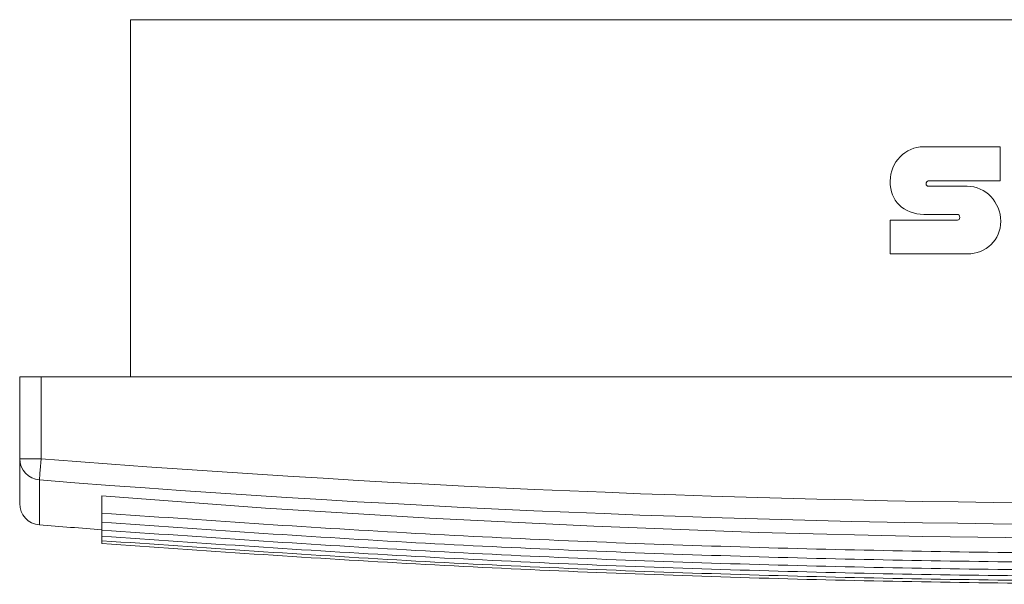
# Model space of a CAD drawing. Header units: millimetres. Extents: x -167 to 501, y -79 to 425.
# Tile 1 of 7: x 26 to 163, y -79 to 0. Entities that reach past the tile are written whole.
import ezdxf

# ---------------------------------------------------------------- set-up
doc = ezdxf.new("R2010")
doc.units = ezdxf.units.MM
doc.linetypes.add('PHANTOM', pattern=[12.7, 6.35, -1.27, 1.27, -1.27, 1.27, -1.27])
doc.layers.add('___VS___', color=7, linetype='Continuous', lineweight=15)

msp = doc.modelspace()

# ---------------------------------------------------------------- linework, layer by layer
at = {"color": 7, "linetype": 'Continuous', "lineweight": 15}
for p, q in [((41.1, -0.43), (41.1, -50.43)), ((41.1, -0.43), (332.1, -0.43)), ((152.14, -18.22), (162.86, -18.22)), ((162.86, -18.22), (162.86, -23)), ((152.76, -23), (162.86, -23)), ((152.78, -23.75), (158.23, -23.75)), ((147.45, -28.49), (156.87, -28.49)), ((156.87, -27.69), (152.16, -27.69)), ((158.23, -33.21), (147.45, -33.21)), ((25.6, -61.89), (25.6, -50.43)), ((25.6, -50.43), (28.6, -50.43)), ((344.6, -50.43), (28.6, -50.43)), ((28.6, -50.43), (28.6, -61.89)), ((25.6, -61.89), (28.6, -61.89)), ((25.6, -68.17), (25.6, -61.89)), ((37.1, -67.09), (37.1, -69.5)), ((37.1, -69.5), (37.1, -70.8)), ((37.1, -70.8), (37.1, -71.88)), ((37.1, -71.88), (37.1, -72.74)), ((37.1, -72.74), (37.1, -73.37)), ((37.1, -73.37), (37.1, -73.78))]:
    msp.add_line(p, q, dxfattribs=at)
at = {"color": 8, "linetype": 'Continuous', "lineweight": 15}
msp.add_line((28.36, -64.87), (28.36, -71.16), dxfattribs=at)
at = {"color": 7, "linetype": 'Continuous', "lineweight": 15, "flags": 128}
for points in [[(28.6, -61.89), (28.56, -62.44), (28.51, -62.98), (28.47, -63.48), (28.44, -63.92), (28.41, -64.29), (28.39, -64.58), (28.37, -64.77), (28.36, -64.87)], [(336.1, -67.09), (313.18, -68.8), (290.22, -70.22), (267.22, -71.36), (244.21, -72.22), (221.17, -72.79), (198.13, -73.07), (175.08, -73.07), (152.03, -72.79), (129, -72.22), (105.98, -71.36), (82.98, -70.22), (60.02, -68.8), (37.1, -67.09)]]:
    msp.add_lwpolyline(points, dxfattribs=at)
at = {"color": 7, "linetype": 'Continuous', "lineweight": 15}
for centre, radius, start, end in [((28.6, -61.88), 2.99, 180.0811, 265.5615), ((186.6, 1922.57), 1990.74, 265.44779, 274.55221), ((186.6, 1922.57), 1993.73, 265.44779, 274.55221), ((28.6, -68.17), 3, 180, 265.4621), ((186.6, 1922.57), 2000, 265.46209, 265.71314)]:
    msp.add_arc(centre, radius, start, end, dxfattribs=at)
for points in [[(148.82, -19.64), (149.67, -18.76), (150.85, -18.22), (152.14, -18.22)], [(147.45, -23.03), (147.45, -21.71), (147.98, -20.51), (148.82, -19.64)], [(148.69, -26.36), (147.9, -25.58), (147.43, -24.48), (147.45, -23.03)], [(152.58, -23.11), (152.51, -23.19), (152.47, -23.3), (152.47, -23.42)], [(152.47, -23.42), (152.47, -23.51), (152.51, -23.59), (152.57, -23.65)], [(152.76, -23), (152.69, -23), (152.63, -23.05), (152.58, -23.11)], [(152.57, -23.65), (152.62, -23.71), (152.7, -23.75), (152.78, -23.75)], [(158.23, -23.75), (159.52, -23.75), (160.69, -24.3), (161.54, -25.2)], [(161.54, -25.2), (162.39, -26.09), (162.92, -27.32), (162.92, -28.66)], [(152.16, -27.69), (150.8, -27.66), (149.56, -27.21), (148.69, -26.36)], [(157.08, -27.8), (157.02, -27.73), (156.95, -27.69), (156.87, -27.69)], [(156.87, -28.49), (156.96, -28.49), (157.03, -28.45), (157.09, -28.39)], [(157.2, -28.12), (157.2, -28.01), (157.15, -27.89), (157.08, -27.8)], [(157.09, -28.39), (157.16, -28.32), (157.2, -28.22), (157.2, -28.12)], [(162.92, -28.66), (162.92, -29.96), (162.4, -31.09), (161.57, -31.9)], [(161.57, -31.9), (160.72, -32.72), (159.53, -33.21), (158.23, -33.21)]]:
    msp.add_open_spline(points, degree=3, dxfattribs=at)
for points, knots in [([(336.1, -69.5), (321.9, -70.49), (293.51, -72.47), (250.78, -74.26), (208, -75.2), (165.2, -75.2), (122.42, -74.26), (79.7, -72.47), (51.3, -70.49), (37.1, -69.5)], [0, 0, 0, 0, 0.1429, 0.285699, 0.428531, 0.57147, 0.714302, 0.857101, 1, 1, 1, 1]), ([(336.1, -70.8), (321.9, -71.79), (293.51, -73.77), (250.78, -75.57), (208, -76.5), (165.2, -76.5), (122.42, -75.57), (79.7, -73.77), (51.3, -71.79), (37.1, -70.8)], [0, 0, 0, 0, 0.1429, 0.285699, 0.428531, 0.57147, 0.714302, 0.857101, 1, 1, 1, 1]), ([(336.1, -71.88), (321.9, -72.87), (293.51, -74.85), (250.78, -76.65), (208, -77.58), (165.2, -77.58), (122.42, -76.65), (79.7, -74.85), (51.3, -72.87), (37.1, -71.88)], [0, 0, 0, 0, 0.1429, 0.285699, 0.428531, 0.57147, 0.714302, 0.857101, 1, 1, 1, 1]), ([(336.1, -72.74), (321.9, -73.73), (293.51, -75.7), (250.78, -77.5), (208, -78.44), (165.2, -78.44), (122.42, -77.5), (79.7, -75.7), (51.3, -73.73), (37.1, -72.74)], [0, 0, 0, 0, 0.1429, 0.285699, 0.428531, 0.57147, 0.714302, 0.857101, 1, 1, 1, 1]), ([(336.1, -73.37), (321.9, -74.36), (293.51, -76.34), (250.78, -78.13), (208, -79.07), (165.2, -79.07), (122.42, -78.13), (79.7, -76.34), (51.3, -74.36), (37.1, -73.37)], [0, 0, 0, 0, 0.1429, 0.285699, 0.428531, 0.57147, 0.714302, 0.857101, 1, 1, 1, 1]), ([(336.1, -73.78), (321.9, -74.77), (293.51, -76.74), (250.78, -78.54), (208, -79.48), (165.2, -79.48), (122.42, -78.54), (79.7, -76.74), (51.3, -74.77), (37.1, -73.78)], [0, 0, 0, 0, 0.1429004, 0.2856994, 0.4285306, 0.57147, 0.7143018, 0.8571006, 1, 1, 1, 1])]:
    msp.add_open_spline(points, degree=3, knots=knots, dxfattribs=at)
at = {"layer": '___VS___', "linetype": 'PHANTOM'}
msp.add_line((147.45, -28.49), (147.45, -33.21), dxfattribs=at)

doc.saveas('drawing.dxf')
